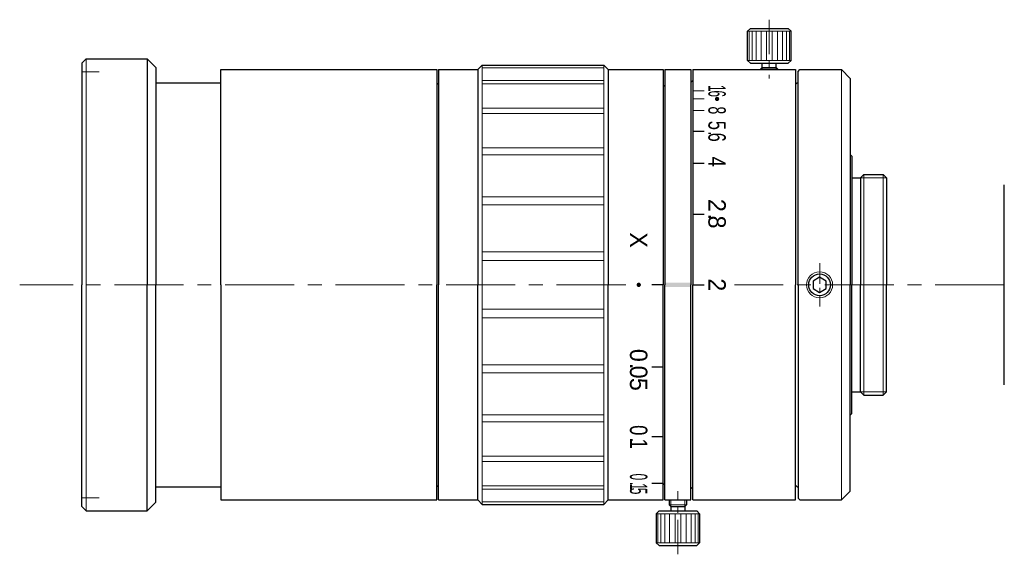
# Model space of a CAD drawing. Header units: millimetres. Extents: x -3 to 110, y 19 to 80.
import ezdxf
from ezdxf.enums import TextEntityAlignment as Align

# ---------------------------------------------------------------- set-up
doc = ezdxf.new("R2010")
doc.units = ezdxf.units.MM
doc.header["$LTSCALE"] = 0.25
doc.linetypes.add('CENTER', pattern=[50.8, 31.75, -6.35, 6.35, -6.35])
doc.layers.add('00_補助線', color=252, linetype='Continuous', lineweight=0, plot=False)
for name, color, linetype, lineweight in [('01_中心線', 1, 'CENTER', 20), ('03_寸法・文字', 50, 'Continuous', 20), ('iris＆image_circle', 7, 'Continuous', 30), ('画層1', 7, 'Continuous', 30), ('ﾋﾞｽ・ﾈｼﾞ', 7, 'Continuous', 30)]:
    doc.layers.add(name, color=color, linetype=linetype, lineweight=lineweight)
doc.styles.add('VS Standard', font='txt', dxfattribs={"height": 3})

# ---------------------------------------------------------------- blocks, each defined once
blk = doc.blocks.new('HM30##')
at = {"layer": '画層1'}
blk.add_lwpolyline([(-0.75, -0.43), (0, -0.87), (0.75, -0.43), (0.75, 0.43), (0, 0.87), (-0.75, 0.43)], close=True, dxfattribs=at)
at = {"layer": '画層1', "lineweight": 9}
blk.add_circle((0, 0), 1.5, dxfattribs=at)
at = {"layer": '画層1'}
blk.add_circle((0, 0), 1.25, dxfattribs=at)

msp = doc.modelspace()

# ---------------------------------------------------------------- hatches: boundary and pattern name
at = {"layer": '03_寸法・文字'}
h = msp.add_hatch(color=256, dxfattribs=at)
h.dxf.hatch_style = 1
h.paths.add_polyline_path([(76.76, 71.13, 1), (76.76, 71.63, 1)])
h = msp.add_hatch(color=256, dxfattribs=at)
h.dxf.hatch_style = 1
h.paths.add_polyline_path([(67.76, 49.75, 1), (67.76, 50.25, 1)])
h = msp.add_hatch(color=256, dxfattribs=at)
h.dxf.hatch_style = 1
h.paths.add_polyline_path([(73.76, 50.25), (70.76, 50.25), (70.76, 49.75), (73.76, 49.75)])

# ---------------------------------------------------------------- linework, layer by layer
at = {"layer": '00_補助線'}
for p, q in [((3.76, 74.5), (5.76, 74.5)), ((3.76, 25.5), (5.76, 25.5))]:
    msp.add_line(p, q, dxfattribs=at)
at = {"layer": '01_中心線', "ltscale": 0.5}
for p, q in [((82.76, 80.5), (82.76, 73.75)), ((72.26, 19), (72.26, 26.25))]:
    msp.add_line(p, q, dxfattribs=at)
at = {"layer": '01_中心線', "ltscale": 0.3}
msp.add_line((88.57, 52.5), (88.57, 47.5), dxfattribs=at)
at = {"layer": '01_中心線'}
for p, q in [((66.26, 50), (-3.37, 50)), ((109.76, 50), (78.76, 50))]:
    msp.add_line(p, q, dxfattribs=at)
at = {"layer": '03_寸法・文字', "lineweight": 20}
for p, q in [((73.96, 72.31), (75.26, 72.31)), ((73.96, 71.38), (75.26, 71.38)), ((73.96, 70.07), (75.26, 70.07))]:
    msp.add_line(p, q, dxfattribs=at)
at = {"layer": '03_寸法・文字', "lineweight": 30}
for p, q in [((73.96, 67.66), (75.26, 67.66)), ((73.96, 64.01), (75.26, 64.01)), ((73.96, 58.14), (75.26, 58.14)), ((70.56, 50), (69.26, 50)), ((73.96, 50), (75.26, 50)), ((70.56, 40.53), (69.26, 40.53)), ((70.56, 32.5), (69.26, 32.5)), ((70.56, 27.13), (69.26, 27.13))]:
    msp.add_line(p, q, dxfattribs=at)
at = {"layer": 'iris＆image_circle'}
msp.add_line((109.76, 38.5), (109.76, 61.5), dxfattribs=at)
at = {"layer": '画層1'}
for p, q in [((80.59, 79.5), (80.26, 79.18)), ((80.59, 79.5), (84.94, 79.5)), ((84.94, 79.5), (85.26, 79.18)), ((80.26, 75.82), (80.26, 79.18)), ((85.26, 75.82), (85.26, 79.18)), ((4.26, 76), (3.76, 75.5)), ((4.26, 76), (11.26, 76)), ((11.26, 76), (12.26, 75)), ((11.26, 76), (11.26, 50)), ((80.59, 75.5), (80.26, 75.82)), ((84.94, 75.5), (85.26, 75.82)), ((3.76, 75.5), (3.76, 50)), ((12.26, 75), (12.26, 50)), ((19.76, 50), (19.76, 74.75)), ((19.76, 74.75), (44.56, 74.75)), ((44.56, 74.75), (44.56, 50)), ((44.76, 74.75), (44.76, 50)), ((44.76, 74.75), (49.26, 74.75)), ((49.26, 74.75), (49.76, 75.25)), ((49.26, 74.75), (49.26, 50)), ((49.76, 75.25), (63.76, 75.25)), ((63.76, 75.25), (64.26, 74.75)), ((64.26, 74.75), (70.56, 74.75)), ((64.26, 74.75), (64.26, 50)), ((70.56, 74.75), (70.56, 50)), ((70.76, 74.75), (70.76, 50)), ((70.76, 74.75), (73.76, 74.75)), ((73.76, 74.75), (73.76, 50)), ((73.96, 74.75), (85.76, 74.75)), ((73.96, 74.75), (73.96, 50)), ((80.59, 75.5), (84.94, 75.5)), ((81.96, 75), (81.76, 74.8)), ((81.76, 74.75), (81.76, 74.8)), ((81.96, 75), (81.96, 75.5)), ((81.96, 75), (83.56, 75)), ((83.56, 75), (83.56, 75.5)), ((83.76, 74.8), (83.56, 75)), ((83.76, 74.75), (83.76, 74.8)), ((85.76, 74.75), (85.76, 50)), ((86.07, 74.55), (86.27, 74.75)), ((86.27, 74.75), (91.04, 74.75)), ((91.04, 74.75), (92.04, 73.75)), ((86.07, 50), (86.07, 74.55)), ((92.04, 73.75), (92.04, 50)), ((12.26, 73.25), (19.76, 73.25)), ((44.77, 73.05), (44.57, 73.25)), ((70.57, 73), (70.77, 72.8)), ((73.77, 73.3), (73.97, 73.5)), ((85.77, 73.05), (85.97, 73.25)), ((85.97, 73.25), (86.07, 73.25)), ((92.04, 65), (92.24, 64.8)), ((92.24, 64.8), (92.24, 50)), ((92.24, 62.3), (93.24, 62.3)), ((93.24, 62.3), (93.63, 62.7)), ((93.24, 62.3), (93.24, 50)), ((93.63, 62.7), (95.84, 62.7)), ((96.24, 62.3), (95.84, 62.7)), ((96.24, 62.3), (96.24, 50)), ((3.76, 24.5), (3.76, 50)), ((11.26, 24), (11.26, 50)), ((12.26, 25), (12.26, 50)), ((19.76, 50), (19.76, 25.25)), ((44.56, 25.25), (44.56, 50)), ((44.76, 25.25), (44.76, 50)), ((49.26, 25.25), (49.26, 50)), ((64.26, 25.25), (64.26, 50)), ((70.56, 25.25), (70.56, 50)), ((70.76, 25.25), (70.76, 50)), ((73.76, 25.25), (73.76, 50)), ((73.96, 25.25), (73.96, 50)), ((85.76, 25.25), (85.76, 50)), ((86.07, 50), (86.07, 25.45)), ((92.04, 26.25), (92.04, 50)), ((92.24, 35.2), (92.24, 50)), ((93.24, 37.7), (93.24, 50)), ((96.24, 37.7), (96.24, 50)), ((92.24, 37.7), (93.24, 37.7)), ((93.24, 37.7), (93.63, 37.3)), ((96.24, 37.7), (95.84, 37.3)), ((93.63, 37.3), (95.84, 37.3)), ((92.04, 35), (92.24, 35.2)), ((70.57, 27), (70.77, 27.2)), ((12.26, 26.75), (19.76, 26.75)), ((44.77, 26.95), (44.57, 26.75)), ((73.77, 26.7), (73.97, 26.5)), ((85.77, 26.95), (85.97, 26.75)), ((85.97, 26.75), (86.07, 26.75)), ((91.04, 25.25), (92.04, 26.25)), ((11.26, 24), (12.26, 25)), ((19.76, 25.25), (44.56, 25.25)), ((44.76, 25.25), (49.26, 25.25)), ((49.26, 25.25), (49.76, 24.75)), ((63.76, 24.75), (64.26, 25.25)), ((64.26, 25.25), (70.56, 25.25)), ((70.76, 25.25), (73.76, 25.25)), ((71.26, 25.25), (71.26, 24.7)), ((73.26, 25.25), (73.26, 24.7)), ((73.96, 25.25), (85.76, 25.25)), ((86.07, 25.45), (86.27, 25.25)), ((86.27, 25.25), (91.04, 25.25)), ((4.26, 24), (3.76, 24.5)), ((4.26, 24), (11.26, 24)), ((49.76, 24.75), (63.76, 24.75)), ((70.09, 24), (69.76, 23.67)), ((70.09, 24), (74.44, 24)), ((71.46, 24.5), (71.26, 24.7)), ((71.46, 24.5), (71.46, 24)), ((71.46, 24.5), (73.06, 24.5)), ((73.06, 24.5), (73.26, 24.7)), ((73.06, 24.5), (73.06, 24)), ((74.44, 24), (74.76, 23.67)), ((69.76, 23.67), (69.76, 20.32)), ((74.76, 23.67), (74.76, 20.32)), ((70.09, 20), (69.76, 20.32)), ((70.09, 20), (74.44, 20)), ((74.44, 20), (74.76, 20.32))]:
    msp.add_line(p, q, dxfattribs=at)
at = {"layer": '画層1', "lineweight": 9}
for p, q in [((80.26, 79.18), (85.26, 79.18)), ((80.45, 79.18), (80.45, 75.82)), ((80.78, 79.18), (80.78, 75.82)), ((81.24, 79.18), (81.24, 75.82)), ((81.81, 79.18), (81.81, 75.82)), ((82.44, 79.18), (82.44, 75.82)), ((83.09, 79.18), (83.09, 75.82)), ((83.72, 79.18), (83.72, 75.82)), ((84.28, 79.18), (84.28, 75.82)), ((84.75, 79.18), (84.75, 75.82)), ((85.07, 79.18), (85.07, 75.82)), ((4.26, 76), (4.26, 50)), ((80.26, 75.82), (85.26, 75.82)), ((49.76, 75.25), (49.76, 50)), ((49.76, 74.96), (63.76, 74.96)), ((63.76, 75.25), (63.76, 50)), ((81.76, 74.8), (83.76, 74.8)), ((49.76, 73.51), (63.76, 73.51)), ((49.76, 73.13), (63.76, 73.13)), ((49.76, 70.33), (63.76, 70.33)), ((49.76, 69.72), (63.76, 69.72)), ((49.76, 65.76), (63.76, 65.76)), ((49.76, 64.97), (63.76, 64.97)), ((93.63, 62.7), (93.63, 50)), ((95.84, 62.7), (95.84, 50)), ((49.76, 60.12), (63.76, 60.12)), ((49.76, 59.2), (63.76, 59.2)), ((49.76, 53.79), (63.76, 53.79)), ((49.76, 52.8), (63.76, 52.8)), ((4.26, 24), (4.26, 50)), ((49.76, 24.75), (49.76, 50)), ((63.76, 24.75), (63.76, 50)), ((93.63, 37.3), (93.63, 50)), ((95.84, 37.3), (95.84, 50)), ((49.76, 47.2), (63.76, 47.2)), ((49.76, 46.21), (63.76, 46.21)), ((49.76, 40.8), (63.76, 40.8)), ((49.76, 39.88), (63.76, 39.88)), ((49.76, 35.03), (63.76, 35.03)), ((49.76, 34.24), (63.76, 34.24)), ((49.76, 30.28), (63.76, 30.28)), ((49.76, 29.67), (63.76, 29.67)), ((49.76, 26.87), (63.76, 26.87)), ((49.76, 26.49), (63.76, 26.49)), ((49.76, 25.04), (63.76, 25.04)), ((71.26, 24.7), (73.26, 24.7)), ((69.76, 23.67), (74.76, 23.67)), ((69.95, 20.32), (69.95, 23.67)), ((70.28, 20.32), (70.28, 23.67)), ((70.74, 20.32), (70.74, 23.67)), ((71.31, 20.32), (71.31, 23.67)), ((71.94, 20.32), (71.94, 23.67)), ((72.59, 20.32), (72.59, 23.67)), ((73.22, 20.32), (73.22, 23.67)), ((73.78, 20.32), (73.78, 23.67)), ((74.25, 20.32), (74.25, 23.67)), ((74.57, 20.32), (74.57, 23.67)), ((69.76, 20.32), (74.76, 20.32))]:
    msp.add_line(p, q, dxfattribs=at)
at = {"layer": '画層1', "lineweight": 20}
for p, q in [((81.96, 74.75), (81.96, 75)), ((83.56, 74.75), (83.56, 75)), ((91.04, 74.75), (91.04, 50)), ((93.24, 62.3), (96.24, 62.3)), ((91.04, 25.25), (91.04, 50)), ((93.24, 37.7), (96.24, 37.7)), ((71.46, 25.25), (71.46, 24.5)), ((73.06, 25.25), (73.06, 24.5))]:
    msp.add_line(p, q, dxfattribs=at)

# ---------------------------------------------------------------- block references
at = {"layer": 'ﾋﾞｽ・ﾈｼﾞ'}
msp.add_blockref('HM30##', (88.54, 50), dxfattribs=at)

# ---------------------------------------------------------------- texts
at = {"layer": '03_寸法・文字', "style": 'VS Standard'}
for s, width, p in [('1', 0.5, (77.76, 72.61)), ('6', 0.5, (77.76, 71.98)), ('8', 0.6, (77.76, 70.07)), ('5', 0.7, (77.76, 68.34)), ('.', 0.7, (77.76, 67.42)), ('6', 0.7, (77.76, 66.98)), ('4', 0.8, (77.76, 64.15)), ('0', 0.8, (68.75, 33.27)), ('.', 0.8, (68.75, 32.15)), ('1', 0.8, (68.75, 31.72)), ('0', 0.5, (68.75, 27.91)), ('.', 0.5, (68.75, 27.14)), ('5', 0.5, (68.75, 26.27)), ('1', 0.5, (68.75, 26.79))]:
    msp.add_text(s, height=2, rotation=270, dxfattribs=dict(at, width=width)).set_placement(p, align=Align.TOP_CENTER)
for s, p in [('2', (77.76, 59.14)), ('.', (77.76, 57.83)), ('8', (77.76, 57.22)), ('X', (68.75, 55.15)), ('2', (77.76, 50)), ('0', (68.75, 41.89)), ('.', (68.75, 40.65)), ('0', (68.75, 39.96)), ('5', (68.75, 38.55))]:
    msp.add_text(s, height=2, rotation=270, dxfattribs=at).set_placement(p, align=Align.TOP_CENTER)

doc.saveas('drawing.dxf')
